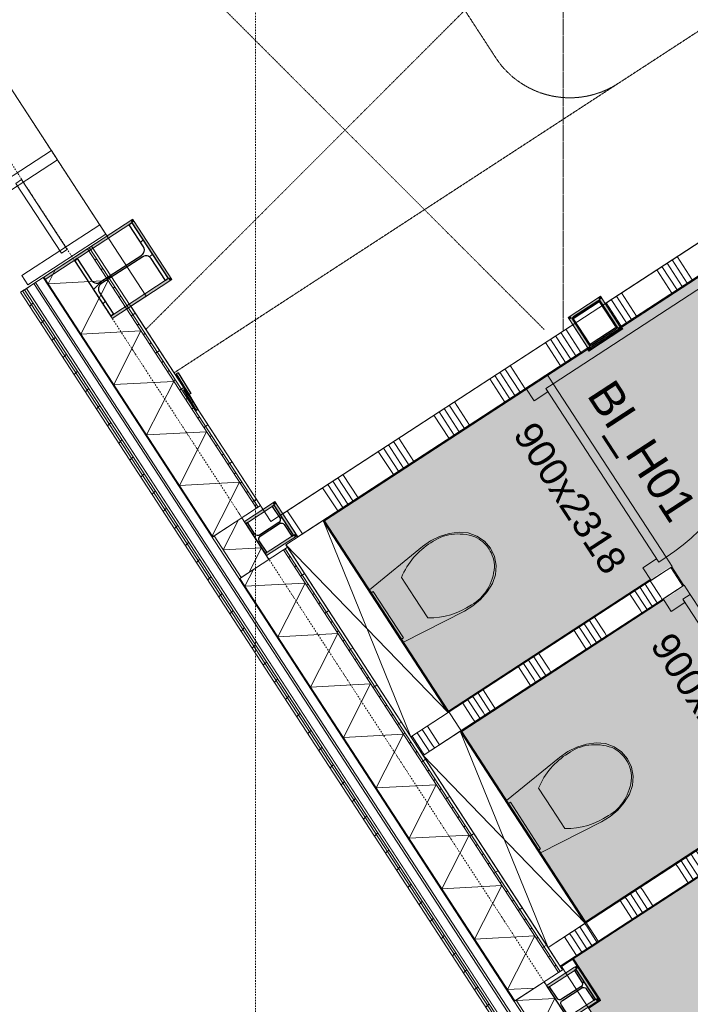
# Model space of a CAD drawing. Extents: x 0 to 92550, y 0 to 59400.
# Tile 10 of 87: x 19675 to 22701, y 21152 to 25592. Entities that reach past the tile are written whole.
import ezdxf
from ezdxf.xclip import XClip

# ---------------------------------------------------------------- set-up
doc = ezdxf.new("R2010")
doc.units = 0
doc.header["$MEASUREMENT"] = 0
doc.header["$XCLIPFRAME"] = 0
for name, pattern in [('Streep-punt fijn', [1251.000023, 626.000023, -312.5, 0, -312.5]), ('Streeplijn', [468.700004, 312.5, -156.200004]), ('Streeplijn fijn', [234.119993, 155.999994, -78.119999]), ('Wipeout_Contour', [100000, 0, -100000])]:
    doc.linetypes.add(name, pattern=pattern)
for name, color, linetype in [('ZZ 21 Buitenwand spouwblad baksteen', 7, 'Continuous'), ('ZZ 21 Buitenwand spouwblad hsb', 7, 'Continuous'), ('ZZ 21 Buitenwand spouwisolatie', 7, 'Continuous'), ('ZZ 21 Vliesgevel', 7, 'Continuous'), ('ZZ 22 Binnenwand metal stud', 7, 'Continuous'), ('ZZ 28 HDC staalconstructies', 7, 'Continuous'), ('ZZ 41 Buitenwandafwerking gevelhout', 7, 'Continuous'), ('ZZ 42 Aftimmerwerk algemeen', 7, 'Continuous'), ('ZZ 42 Binnenwandafwerking wandtegelwerk', 7, 'Continuous'), ('ZZ 72 Vaste inrichting', 7, 'Continuous'), ('ZZ 74 Sanitair', 7, 'Continuous'), ('ZZ A Stramien', 7, 'Continuous'), ('ZZ Aankleding 2D tek', 7, 'Continuous'), ('ZZ Zone Gebruiksruimten', 7, 'Continuous')]:
    doc.layers.add(name, color=color, linetype=linetype)
doc.styles.add('GENERATED_STYLE_1', font='arial.ttf')
pattern_1 = [(45, (5738.87, 6500), (-159.099, 159.099), []), (45, (5685.83, 6553.03), (-159.099, 159.099), [])]

# ---------------------------------------------------------------- blocks, each defined once
blk = doc.blocks.new('*X82')
at = {"layer": 'ZZ 22 Binnenwand metal stud', "color": 7, "linetype": 'Continuous', "lineweight": 5, "ltscale": 0.01}
for p, q in [((22161.6, 24061.5), (22093.4, 24166.2)), ((22184.6, 24076.4), (22116.4, 24181.2)), ((22207.6, 24091.4), (22139.4, 24196.1)), ((22115.6, 24031.5), (22047.4, 24136.3)), ((22138.6, 24046.5), (22070.4, 24151.2)), ((21956.2, 23927.7), (21888, 24032.4)), ((21887.2, 23882.8), (21819, 23987.5)), ((21910.2, 23897.8), (21842, 24002.5)), ((21933.2, 23912.7), (21865, 24017.5)), ((21864.2, 23867.8), (21796, 23972.6)), ((21681.8, 23749), (21613.6, 23853.8)), ((21704.8, 23764), (21636.6, 23868.7)), ((21612.8, 23704.1), (21544.6, 23808.9)), ((21635.8, 23719.1), (21567.6, 23823.8)), ((21658.8, 23734), (21590.6, 23838.8)), ((21407.4, 23570.3), (21339.2, 23675.1)), ((21430.4, 23585.3), (21362.2, 23690.1)), ((21453.4, 23600.3), (21385.2, 23705)), ((21361.4, 23540.4), (21293.2, 23645.1)), ((21384.4, 23555.4), (21316.2, 23660.1)), ((21202, 23436.6), (21133.8, 23541.3)), ((21133, 23391.7), (21064.8, 23496.4)), ((21156, 23406.6), (21087.8, 23511.4)), ((21179, 23421.6), (21110.8, 23526.4)), ((21110.1, 23376.7), (21041.8, 23481.4)), ((20950.6, 23272.9), (20882.4, 23377.6))]:
    blk.add_line(p, q, dxfattribs=at)
blk = doc.blocks.new('*X114')
at = {"layer": 'ZZ 22 Binnenwand metal stud', "color": 7, "linetype": 'Continuous', "lineweight": 5, "ltscale": 0.01}
for p, q in [((22566.5, 22990.5), (22520.4, 23061.2)), ((22497.5, 22945.6), (22451.5, 23016.3)), ((22520.5, 22960.6), (22474.5, 23031.3)), ((22543.5, 22975.5), (22497.4, 23046.2)), ((22474.5, 22930.6), (22428.5, 23001.3)), ((22529, 22947.5), (22520.5, 22960.6)), ((22552, 22962.4), (22543.5, 22975.5)), ((22575, 22977.4), (22566.5, 22990.5)), ((22483.1, 22917.5), (22474.5, 22930.6)), ((22506, 22932.5), (22497.5, 22945.6)), ((22292.1, 22811.8), (22246.1, 22882.5)), ((22315.1, 22826.8), (22269, 22897.5)), ((22223.1, 22766.9), (22177.1, 22837.6)), ((22246.1, 22781.9), (22200.1, 22852.6)), ((22269.1, 22796.8), (22223.1, 22867.6)), ((22323.6, 22813.7), (22315.1, 22826.8)), ((22254.6, 22768.8), (22246.1, 22781.9)), ((22277.6, 22783.8), (22269.1, 22796.8)), ((22300.6, 22798.7), (22292.1, 22811.8)), ((22231.7, 22753.8), (22223.1, 22766.9)), ((22017.7, 22633.1), (21971.7, 22703.9)), ((22040.7, 22648.1), (21994.7, 22718.8)), ((22063.7, 22663.1), (22017.6, 22733.8)), ((21971.7, 22603.2), (21925.7, 22673.9)), ((21994.7, 22618.2), (21948.7, 22688.9)), ((22049.2, 22635), (22040.7, 22648.1)), ((22072.2, 22650), (22063.7, 22663.1)), ((21980.3, 22590.1), (21971.7, 22603.2)), ((22003.2, 22605.1), (21994.7, 22618.2)), ((22026.2, 22620.1), (22017.7, 22633.1)), ((21812.3, 22499.4), (21766.2, 22570.1)), ((21743.3, 22454.5), (21697.3, 22525.2)), ((21766.3, 22469.4), (21720.3, 22540.2)), ((21789.3, 22484.4), (21743.3, 22555.1)), ((21720.3, 22439.5), (21674.3, 22510.2)), ((21797.8, 22471.3), (21789.3, 22484.4)), ((21820.8, 22486.3), (21812.3, 22499.4)), ((21728.9, 22426.4), (21720.3, 22439.5)), ((21751.8, 22441.4), (21743.3, 22454.5)), ((21774.8, 22456.4), (21766.3, 22469.4)), ((21537.9, 22320.7), (21491.9, 22391.4)), ((21560.9, 22335.7), (21514.9, 22406.4)), ((21491.9, 22290.8), (21445.9, 22361.5)), ((21514.9, 22305.7), (21468.9, 22376.4)), ((21523.4, 22292.6), (21514.9, 22305.7)), ((21546.4, 22307.6), (21537.9, 22320.7)), ((21569.4, 22322.6), (21560.9, 22335.7)), ((21500.5, 22277.7), (21491.9, 22290.8))]:
    blk.add_line(p, q, dxfattribs=at)
blk = doc.blocks.new('*X115')
at = {"layer": 'ZZ 22 Binnenwand metal stud', "color": 7, "linetype": 'Continuous', "lineweight": 5, "ltscale": 0.01}
for p, q in [((23139.2, 22110.9), (23150.3, 22093.9)), ((23150.3, 22093.9), (23193.8, 22027.1)), ((22956.8, 21992.1), (22967.9, 21975.1)), ((22979.8, 22007.1), (22990.9, 21990.1)), ((22990.9, 21990.1), (23034.4, 21923.3)), ((22887.8, 21947.2), (22898.9, 21930.2)), ((22910.8, 21962.2), (22921.9, 21945.2)), ((22921.9, 21945.2), (22965.4, 21878.4)), ((22933.8, 21977.2), (22944.9, 21960.2)), ((22944.9, 21960.2), (22988.4, 21893.4)), ((22967.9, 21975.1), (23011.4, 21908.3)), ((22898.9, 21930.2), (22942.4, 21863.4)), ((22682.4, 21813.5), (22693.5, 21796.4)), ((22705.4, 21828.4), (22716.5, 21811.4)), ((22716.5, 21811.4), (22760, 21744.6)), ((22728.4, 21843.4), (22739.5, 21826.4)), ((22739.5, 21826.4), (22783, 21759.6)), ((22636.5, 21783.5), (22647.5, 21766.5)), ((22647.5, 21766.5), (22691, 21699.7)), ((22659.4, 21798.5), (22670.5, 21781.5)), ((22670.5, 21781.5), (22714, 21714.7)), ((22693.5, 21796.4), (22737, 21729.7)), ((22477, 21679.7), (22488.1, 21662.7)), ((22408, 21634.8), (22419.1, 21617.8)), ((22431, 21649.8), (22442.1, 21632.7)), ((22442.1, 21632.7), (22485.6, 21566)), ((22454, 21664.7), (22465.1, 21647.7)), ((22465.1, 21647.7), (22508.6, 21580.9)), ((22488.1, 21662.7), (22531.6, 21595.9)), ((22385.1, 21619.8), (22396.1, 21602.8)), ((22396.1, 21602.8), (22439.6, 21536)), ((22419.1, 21617.8), (22462.6, 21551)), ((22202.6, 21501), (22213.7, 21484)), ((22225.6, 21516), (22236.7, 21499)), ((22236.7, 21499), (22280.2, 21432.2)), ((22133.7, 21456.1), (22144.7, 21439.1)), ((22156.6, 21471.1), (22167.7, 21454.1)), ((22167.7, 21454.1), (22211.2, 21387.3)), ((22179.6, 21486), (22190.7, 21469)), ((22190.7, 21469), (22234.2, 21402.2)), ((22213.7, 21484), (22257.2, 21417.2)), ((22144.7, 21439.1), (22188.2, 21372.3))]:
    blk.add_line(p, q, dxfattribs=at)
blk = doc.blocks.new('*X161')
at = {"layer": 'ZZ 21 Buitenwand spouwblad hsb', "color": 7, "linetype": 'Continuous', "lineweight": 5, "ltscale": 0.01}
for p, q in [((19803.2, 24401.5), (19835.4, 24464.9)), ((19803.2, 24401.5), (20074.1, 24416)), ((19951.3, 24174.1), (20074.1, 24416)), ((19951.3, 24174.1), (20222.2, 24188.6)), ((20099.3, 23946.7), (20222.2, 24188.6)), ((20099.3, 23946.7), (20370.3, 23961.2)), ((20247.4, 23719.3), (20370.3, 23961.2)), ((20247.4, 23719.3), (20518.4, 23733.8)), ((20395.5, 23491.9), (20518.4, 23733.8)), ((20395.5, 23491.9), (20666.4, 23506.4)), ((20543.6, 23264.5), (20666.4, 23506.4)), ((20543.6, 23264.5), (20553.2, 23265))]:
    blk.add_line(p, q, dxfattribs=at)
blk = doc.blocks.new('*X162')
at = {"layer": 'ZZ 22 Binnenwand metal stud', "color": 7, "linetype": 'Continuous', "lineweight": 5, "ltscale": 0.01}
for p, q in [((24401.2, 25519.8), (24333, 25624.6)), ((24424.2, 25534.8), (24356, 25639.6)), ((24447.2, 25549.8), (24379, 25654.5)), ((24378.2, 25504.9), (24310, 25609.6)), ((24195.8, 25386.1), (24127.6, 25490.8)), ((24218.8, 25401), (24150.6, 25505.8)), ((24126.8, 25341.2), (24058.6, 25445.9)), ((24149.8, 25356.1), (24081.6, 25460.9)), ((24172.8, 25371.1), (24104.6, 25475.9)), ((23921.4, 25207.4), (23853.2, 25312.1)), ((23944.4, 25222.4), (23876.2, 25327.1)), ((23967.4, 25237.3), (23899.2, 25342.1)), ((23875.4, 25177.5), (23807.2, 25282.2)), ((23898.4, 25192.4), (23830.2, 25297.2)), ((23670, 25043.7), (23601.8, 25148.4)), ((23693, 25058.7), (23624.8, 25163.4)), ((23716, 25073.6), (23647.8, 25178.4)), ((23624, 25013.8), (23555.8, 25118.5)), ((23647, 25028.7), (23578.8, 25133.5)), ((23464.6, 24909.9), (23396.4, 25014.7)), ((23395.6, 24865), (23327.4, 24969.8)), ((23418.6, 24880), (23350.4, 24984.7)), ((23441.6, 24895), (23373.4, 24999.7)), ((23372.6, 24850), (23304.4, 24954.8)), ((23190.2, 24731.2), (23122, 24836)), ((23213.2, 24746.2), (23145, 24851)), ((23121.2, 24686.3), (23053, 24791.1)), ((23144.2, 24701.3), (23076, 24806.1)), ((23167.2, 24716.3), (23099, 24821)), ((22915.8, 24552.6), (22847.6, 24657.3)), ((22938.8, 24567.5), (22870.6, 24672.3)), ((22961.8, 24582.5), (22893.6, 24687.3)), ((22869.8, 24522.6), (22801.6, 24627.4)), ((22892.8, 24537.6), (22824.6, 24642.4)), ((22710.4, 24418.8), (22642.2, 24523.6)), ((22641.4, 24373.9), (22573.2, 24478.6)), ((22664.4, 24388.9), (22596.2, 24493.6)), ((22687.4, 24403.8), (22619.2, 24508.6)), ((22618.4, 24358.9), (22550.2, 24463.7)), ((22436, 24240.1), (22367.8, 24344.9)), ((22459, 24255.1), (22390.8, 24359.9)), ((22390, 24210.2), (22321.8, 24314.9)), ((22413, 24225.2), (22344.8, 24329.9))]:
    blk.add_line(p, q, dxfattribs=at)
blk = doc.blocks.new('*X164')
at = {"layer": 'ZZ 21 Buitenwand spouwisolatie', "color": 7, "linetype": 'Continuous', "lineweight": 5, "ltscale": 0.01}
for p, q in [((21916.7, 21168.6), (22089.7, 21177.9)), ((21916.7, 21168.6), (21918.9, 21172.9)), ((22011.3, 21023.4), (22089.7, 21177.9)), ((22011.3, 21023.4), (22107.9, 21028.6))]:
    blk.add_line(p, q, dxfattribs=at)
blk = doc.blocks.new('*X165')
at = {"layer": 'ZZ 21 Buitenwand spouwisolatie', "color": 7, "linetype": 'Continuous', "lineweight": 5, "ltscale": 0.01}
for p, q in [((20593.5, 23200.6), (20662.4, 23336.1)), ((20593.5, 23200.6), (20766.5, 23209.9)), ((20710.9, 23100.4), (20766.5, 23209.9))]:
    blk.add_line(p, q, dxfattribs=at)
blk = doc.blocks.new('*X214')
at = {"layer": 'ZZ 21 Buitenwand spouwblad hsb', "color": 7, "linetype": 'Continuous', "lineweight": 5, "ltscale": 0.01}
for p, q in [((20691.6, 23037.1), (20730.1, 23113)), ((20691.6, 23037.1), (20962.6, 23051.7)), ((20839.7, 22809.7), (20962.6, 23051.7)), ((20839.7, 22809.7), (21110.7, 22824.3)), ((20987.8, 22582.3), (21110.7, 22824.3)), ((20987.8, 22582.3), (21258.7, 22596.9)), ((21135.8, 22354.9), (21258.7, 22596.9)), ((21135.8, 22354.9), (21406.8, 22369.5)), ((21283.9, 22127.5), (21406.8, 22369.5)), ((21283.9, 22127.5), (21554.9, 22142.1)), ((21432, 21900.2), (21554.9, 22142.1)), ((21432, 21900.2), (21703, 21914.7)), ((21580.1, 21672.8), (21703, 21914.7)), ((21580.1, 21672.8), (21851, 21687.3)), ((21728.1, 21445.4), (21851, 21687.3)), ((21728.1, 21445.4), (21999.1, 21459.9)), ((21876.2, 21218), (21999.1, 21459.9)), ((21876.2, 21218), (21998.2, 21224.5))]:
    blk.add_line(p, q, dxfattribs=at)
blk = doc.blocks.new('Drawing_1_1', base_point=(5738.9, 6500))
at = {"layer": 'ZZ 42 Aftimmerwerk algemeen', "linetype": 'Continuous', "lineweight": 0, "true_color": 0x7f7f7f}
for points in [[(20185.2, 24692.7), (20175.1, 24686.1), (20181.7, 24676.1)], [(20181.7, 24676.1), (20191.7, 24682.6), (20185.2, 24692.7)]]:
    blk.add_hatch(color=8, dxfattribs=at).paths.add_polyline_path(points)
at = {"layer": 'ZZ 42 Binnenwandafwerking wandtegelwerk', "linetype": 'Continuous', "lineweight": 0, "true_color": 0x7f7f7f}
for points in [[(22389.3, 24209.7), (22392, 24205.5), (24453.1, 25547.6), (24450.3, 25551.8)], [(22389.3, 24209.7), (22385.1, 24207), (22392, 24205.5)], [(22392, 24205.5), (22385.1, 24207), (22387.8, 24202.8)], [(22394.5, 24201.7), (22392, 24205.5), (22387.8, 24202.8), (22390.3, 24199)], [(22247.2, 24099.8), (22393, 24194.8), (22390.3, 24199), (22244.5, 24104)], [(22394.5, 24201.7), (22390.3, 24199), (22397.2, 24197.5)], [(22390.3, 24199), (22393, 24194.8), (22397.2, 24197.5)], [(22056.4, 23987), (22237.8, 24105.1), (22235.1, 24109.3), (22053.7, 23991.2)], [(22239.3, 24112), (22235.1, 24109.3), (22237.8, 24105.1)], [(22237.8, 24105.1), (22242, 24107.8), (22239.3, 24112)], [(22237.8, 24105.1), (22240.3, 24101.3), (22244.5, 24104), (22242, 24107.8)], [(22244.5, 24104), (22240.3, 24101.3), (22243, 24097.1)], [(22244.5, 24104), (22243, 24097.1), (22247.2, 24099.8)], [(22053.7, 23991.2), (22049.5, 23988.4), (22056.4, 23987)], [(22613.7, 23122), (22668.3, 23038.2), (22672.5, 23040.9), (22617.9, 23124.7)], [(23287.1, 22087.9), (22167.5, 21358.8), (22170.3, 21354.7), (23289.8, 22083.7)], [(22294.1, 21173.7), (22174.5, 21357.4), (22170.3, 21354.7), (22289.9, 21171)], [(22243.2, 21134.6), (22292.6, 21166.8), (22289.9, 21171), (22240.4, 21138.8)], [(22294.1, 21173.7), (22289.9, 21171), (22296.8, 21169.5)], [(22289.9, 21171), (22292.6, 21166.8), (22296.8, 21169.5)]]:
    blk.add_hatch(color=8, dxfattribs=at).paths.add_polyline_path(points)
at = {"layer": 'ZZ Aankleding 2D tek', "linetype": 'Continuous', "lineweight": 0, "true_color": 0xe4e7e8}
blk.add_hatch(color=254, dxfattribs=at).paths.add_polyline_path([(21050.8, 23332.2), (21609.6, 22474.1), (22615.2, 23128.9), (22675.2, 23036.7), (21669.6, 22381.9), (22228.4, 21523.8), (23234, 22178.6), (23294, 22086.4), (22174.5, 21357.4), (22296.8, 21169.5), (22243.2, 21134.6), (23015.8, 19948.2), (25110.7, 21312.4), (24204.9, 22703.4), (25679.8, 23663.8), (24453.1, 25547.6), (22056.4, 23987)])
at = {"layer": 'ZZ 21 Buitenwand spouwblad hsb', "color": 7, "linetype": 'Continuous', "lineweight": 9, "ltscale": 0.01}
for p, q in [((19783.8, 24431.3), (19980.7, 24559.5)), ((19783.8, 24431.3), (19980.7, 24559.5)), ((19980.7, 24559.5), (19988.2, 24564.4)), ((19980.7, 24559.5), (19988.2, 24564.4)), ((19988.2, 24564.4), (19999.1, 24571.5)), ((19988.2, 24564.4), (19999.1, 24571.5))]:
    blk.add_line(p, q, dxfattribs=at)
at = {"layer": 'ZZ 21 Vliesgevel', "color": 7, "linetype": 'Continuous', "lineweight": 9, "ltscale": 0.01, "flags": 128}
for points in [[(19466.6, 24773.6), (19493.8, 24731.7), (19845, 24960.4), (19817.7, 25002.3)], [(19862.9, 24538.9), (19888.9, 24555.8), (19683.7, 24870.9), (19657.7, 24854)]]:
    blk.add_lwpolyline(points, close=True, dxfattribs=at)
at = {"layer": 'ZZ 28 HDC staalconstructies', "color": 7, "linetype": 'Continuous', "lineweight": 25, "ltscale": 0.01}
for p, q in [((20181.7, 24676.1), (20168.7, 24667.6)), ((19934.9, 24515.3), (19921.9, 24506.9))]:
    blk.add_line(p, q, dxfattribs=at)
at = {"layer": 'ZZ 42 Aftimmerwerk algemeen', "color": 7, "linetype": 'Continuous', "lineweight": 9, "ltscale": 0.01, "flags": 128}
for points in [[(20185.2, 24692.7), (19783.8, 24431.3)], [(20185.2, 24692.7), (20191.7, 24682.6)]]:
    blk.add_lwpolyline(points, dxfattribs=at)
at = {"layer": 'ZZ 42 Binnenwandafwerking wandtegelwerk', "color": 7, "linetype": 'Continuous', "lineweight": 9, "ltscale": 0.01}
for p, q in [((22053.7, 23991.2), (22049.5, 23988.4)), ((22053.7, 23991.2), (22049.5, 23988.4)), ((22617.9, 23124.7), (22613.7, 23122)), ((22617.9, 23124.7), (22613.7, 23122)), ((22672.5, 23040.9), (22668.3, 23038.2)), ((22672.5, 23040.9), (22668.3, 23038.2))]:
    blk.add_line(p, q, dxfattribs=at)
at = {"layer": 'ZZ 42 Binnenwandafwerking wandtegelwerk', "color": 7, "linetype": 'Continuous', "lineweight": 9, "ltscale": 0.01, "flags": 128}
for points in [[(24454.5, 25554.6), (22385.1, 24207)], [(22392, 24205.5), (24453.1, 25547.6)], [(22385.1, 24207), (22387.8, 24202.8)], [(22387.8, 24202.8), (22390.3, 24199)], [(22394.5, 24201.7), (22392, 24205.5)], [(22243, 24097.1), (22397.2, 24197.5)], [(22390.3, 24199), (22244.5, 24104)], [(22397.2, 24197.5), (22394.5, 24201.7)], [(22239.3, 24112), (22053.7, 23991.2)], [(22056.4, 23987), (22237.8, 24105.1)], [(22237.8, 24105.1), (22240.3, 24101.3)], [(22239.3, 24112), (22242, 24107.8)], [(22243, 24097.1), (22240.3, 24101.3)], [(22244.5, 24104), (22242, 24107.8)], [(22049.5, 23988.4), (22053.7, 23991.2)], [(22613.7, 23122), (22668.3, 23038.2)], [(22672.5, 23040.9), (22617.9, 23124.7)], [(23287.1, 22087.9), (22167.5, 21358.8)], [(22170.3, 21354.7), (23294, 22086.4)], [(22167.5, 21358.8), (22170.3, 21354.7)], [(22170.3, 21354.7), (22174.5, 21357.4)], [(22170.3, 21354.7), (22289.9, 21171)], [(22294.1, 21173.7), (22174.5, 21357.4)], [(22289.9, 21171), (22240.4, 21138.8)], [(22243.2, 21134.6), (22296.8, 21169.5)], [(22296.8, 21169.5), (22294.1, 21173.7)]]:
    blk.add_lwpolyline(points, dxfattribs=at)
at = {"layer": 'ZZ 72 Vaste inrichting', "color": 174, "linetype": 'Streeplijn fijn', "lineweight": 5, "ltscale": 0.01, "true_color": 0x0000aa, "flags": 128}
for points in [[(20068.7, 24616.8), (16311.8, 30386.2), (18414.3, 31755.3, -0.414214), (18967.8, 31638.4), (22005.7, 26973.1, 0.414214), (22559.2, 26856.2), (25570.1, 28816.8), (25788.4, 28481.6)], [(16857.5, 29548.2), (18122, 30371.6, -0.414214), (18675.5, 30254.7), (21822.5, 25421.8, 0.414214), (22376, 25304.9)]]:
    blk.add_lwpolyline(points, format="xyb", dxfattribs=at)
blk.add_lwpolyline([(23949.8, 26329.7), (20371.5, 23999.6)], dxfattribs=at)
at = {"layer": 'ZZ 74 Sanitair', "color": 7, "linetype": 'Continuous', "lineweight": 9, "ltscale": 0.01}
for p, q in [((21440.5, 22358), (21043.9, 23333.6)), ((21608.1, 22467.1), (20876.3, 23224.5)), ((21457.1, 22985.7), (21397.6, 23077)), ((21516.5, 22894.4), (21457.1, 22985.7)), ((22059.3, 21407.7), (21662.7, 22383.3)), ((22226.9, 21516.9), (21495.1, 22274.2)), ((22075.9, 22035.4), (22016.5, 22126.7)), ((22135.3, 21944.2), (22075.9, 22035.4))]:
    blk.add_line(p, q, dxfattribs=at)
at = {"layer": 'ZZ 74 Sanitair', "color": 7, "linetype": 'Continuous', "lineweight": 9, "ltscale": 0.01, "flags": 128}
for points in [[(21608.1, 22467.1), (21043.9, 23333.6), (20876.3, 23224.5), (21440.5, 22358)], [(21570.2, 23261.6), (21613.5, 23274.9), (21658.3, 23281.4), (21699.5, 23277.7), (21738.5, 23263.6), (21772.5, 23240.1), (21799.5, 23208.7), (21817.3, 23171.3), (21825.1, 23130.6), (21822.2, 23089.3), (21808.9, 23050.1), (21784.8, 23011.8), (21755.1, 22977.6), (21720.5, 22948.5), (21681.7, 22925.1), (21407.1, 22785), (21253.3, 23021.2), (21492.5, 23215.7), (21529.6, 23241.7)], [(21394.2, 22795.6), (21406.8, 22803.8), (21270.4, 23013.3), (21257.8, 23005.1)], [(22226.9, 21516.9), (21662.7, 22383.3), (21495.1, 22274.2), (22059.3, 21407.7)], [(22189, 22311.3), (22232.3, 22324.7), (22277.1, 22331.1), (22318.3, 22327.4), (22357.3, 22313.4), (22391.3, 22289.8), (22418.3, 22258.4), (22436.1, 22221), (22443.9, 22180.4), (22441, 22139.1), (22427.7, 22099.8), (22403.6, 22061.5), (22373.9, 22027.3), (22339.3, 21998.2), (22300.5, 21974.9), (22025.9, 21834.7), (21872.1, 22071), (22111.3, 22265.4), (22148.4, 22291.4)], [(22013, 21845.3), (22025.6, 21853.5), (21889.2, 22063), (21876.6, 22054.8)]]:
    blk.add_lwpolyline(points, close=True, dxfattribs=at)
at = {"layer": 'ZZ 74 Sanitair', "color": 7, "linetype": 'Continuous', "lineweight": 9, "ltscale": 0.01}
for centre, major_axis, start_param, end_param in [((21681.3, 23025), (-140.2, 215.3), 5.438328, 6.338917), ((21755.5, 22872.1), (-232.1, 356.4), 6.259569, 6.81259), ((21692, 23137.7), (-75.6, 116.1), 4.71825, 5.344893), ((21691.1, 23139.1), (-75.6, 116.1), 4.079884, 4.706528), ((21583.7, 23174.9), (-140.2, 215.3), 3.085865, 3.986454), ((21473.8, 23304.6), (-232.1, 356.4), 2.61219, 3.165211), ((22300.2, 22074.7), (-140.2, 215.3), 5.438328, 6.338917), ((22310.8, 22187.4), (-75.6, 116.1), 4.71825, 5.344893), ((22374.3, 21921.8), (-232.1, 356.4), 6.259569, 6.81259), ((22309.9, 22188.8), (-75.6, 116.1), 4.079884, 4.706528), ((22202.5, 22224.7), (-140.2, 215.3), 3.085865, 3.986454), ((22092.6, 22354.3), (-232.1, 356.4), 2.61219, 3.165211)]:
    blk.add_ellipse(centre, major_axis=major_axis, ratio=0.875546, start_param=start_param, end_param=end_param, dxfattribs=at)
at = {"layer": 'ZZ Aankleding 2D tek', "color": 7, "linetype": 'Streeplijn', "lineweight": 5, "ltscale": 0.01, "flags": 128}
blk.add_lwpolyline([(20244.1, 25993.1), (22041.9, 24195.3)], dxfattribs=at)
at = {"layer": 'ZZ Zone Gebruiksruimten', "color": 255, "linetype": 'Continuous', "lineweight": 0, "ltscale": 0.01, "flags": 128}
for points in [[(17000, 39659.4), (12206.7, 36538.1), (14763.8, 32611.2), (14833.4, 32656.5), (20245.5, 24345.3), (20175.9, 24300), (20808.1, 23329.2), (28218.9, 28155), (34488.9, 28155), (34488.9, 35720), (20523.9, 35720), (20523.9, 36470), (18473.9, 36470), (18473.9, 38530), (17735.5, 38530)], [(21050.8, 23332.2), (22288.4, 21431.6), (22120.8, 21322.5), (23015.8, 19948.2), (25110.7, 21312.4), (24204.9, 22703.4), (25679.8, 23663.8), (24453.1, 25547.6)]]:
    blk.add_lwpolyline(points, close=True, dxfattribs=at)
at = {"color": 254, "linetype": 'Wipeout_Contour', "lineweight": 0, "ltscale": 123479.053426}
blk.add_wipeout([(19705, 24380), (19688.2, 24369.1), (28231.8, 11249), (28255.7, 11249)], dxfattribs=at).dxf.layer = 'ZZ 21 Buitenwand spouwblad baksteen'
at = {"color": 254, "linetype": 'Wipeout_Contour', "lineweight": 0, "ltscale": 123599.809878}
blk.add_wipeout([(19746.9, 24407.3), (19705, 24380), (28223.1, 11299), (28282.8, 11299)], dxfattribs=at).dxf.layer = 'ZZ 21 Buitenwand spouwblad baksteen'
at = {"layer": 'ZZ 21 Buitenwand spouwblad hsb', "linetype": 'Continuous', "lineweight": 0, "true_color": 0x000000}
h = blk.add_hatch(dxfattribs=at)
h.set_pattern_fill('325_Hout_plaatmateriaal__BC', color=18, style=0, pattern_type=2)
h.set_pattern_definition([(33.0715, (5738.867, 6500), (-27.28425, 41.89952), [])])
h.paths.add_polyline_path([(19980.7, 24559.5), (20743.1, 23388.7), (20750.7, 23393.6), (19988.2, 24564.4)])
h = blk.add_hatch(dxfattribs=at)
h.set_pattern_fill('930_Lijnen_vert_200_0001', color=18, style=0, pattern_type=2)
h.set_pattern_definition([(33.0715, (5738.87, 6500), (-109.137, 167.598), [])])
h.paths.add_polyline_path([(19999.1, 24571.5), (19988.2, 24564.4), (20750.7, 23393.6), (20761.5, 23400.7)])
at = {"layer": 'ZZ 21 Buitenwand spouwblad hsb', "linetype": 'Continuous', "lineweight": 0, "true_color": 0x7f7f7f}
for points in [[(19780.4, 24429.1), (20542.8, 23258.3), (20546.2, 23260.5), (19783.8, 24431.3)], [(20665.1, 23070.6), (21906.2, 21164.6), (21909.6, 21166.8), (20668.4, 23072.8)]]:
    blk.add_hatch(color=8, dxfattribs=at).paths.add_polyline_path(points)
at = {"layer": 'ZZ 21 Buitenwand spouwblad hsb', "linetype": 'Continuous', "lineweight": 0, "true_color": 0x000000}
h = blk.add_hatch(dxfattribs=at)
h.set_pattern_fill('325_Hout_plaatmateriaal__BC', color=18, style=0, pattern_type=2)
h.set_pattern_definition([(33.0715, (5738.867, 6500), (-27.28425, 41.89952), [])])
h.paths.add_polyline_path([(22114, 21299.9), (20872.9, 23205.9), (20865.3, 23201), (22106.5, 21295)])
h = blk.add_hatch(dxfattribs=at)
h.set_pattern_fill('930_Lijnen_vert_200_0001', color=18, style=0, pattern_type=2)
h.set_pattern_definition([(33.0715, (5738.87, 6500), (-109.137, 167.598), [])])
h.paths.add_polyline_path([(22124.9, 21307), (20883.8, 23213), (20872.9, 23205.9), (22114, 21299.9)])
at = {"layer": 'ZZ 28 HDC staalconstructies', "linetype": 'Continuous', "lineweight": 0, "true_color": 0x000000}
h = blk.add_hatch(dxfattribs=at)
h.set_pattern_fill('515_Staal_0001', color=18, style=0, pattern_type=2)
h.set_pattern_definition(pattern_1)
h.paths.add_polyline_path([(20029.7, 24380.5), (20030.1, 24382.6), (20031.5, 24388), (20032.8, 24390.5), (20034.3, 24393.3), (20036.2, 24395.5), (20037.6, 24397.3), (20039.5, 24398.7), (20041.8, 24400.6), (20230.4, 24523.4), (20233.6, 24525), (20235.8, 24526.1), (20240.8, 24527.4), (20245.5, 24527.4), (20250, 24527.3), (20255.8, 24525.6), (20257.7, 24524.5), (20260.3, 24523.1), (20262.7, 24521.1), (20264.4, 24519.7), (20265.8, 24517.9), (20267.7, 24515.5), (20332.4, 24416.2), (20345.4, 24424.7), (20181.7, 24676.1), (20168.7, 24667.6), (20233.3, 24568.3), (20234.8, 24565.5), (20235.8, 24563.6), (20236.4, 24561.5), (20237.3, 24558.4), (20237.5, 24555.5), (20237.7, 24553.3), (20237.1, 24548.2), (20235.2, 24543.2), (20233.6, 24539.2), (20230.1, 24534.8), (20228.3, 24533.2), (20225.4, 24530.9), (20036.9, 24408.2), (20033.6, 24406.5), (20031.5, 24405.4), (20026.9, 24404.3), (20025.3, 24404), (20020.7, 24403.8), (20014.1, 24405.1), (20007.6, 24408.1), (20006.1, 24409.1), (20003.6, 24411.2), (20001, 24414.4), (19999.5, 24416), (19934.9, 24515.3), (19921.9, 24506.9), (20085.6, 24255.5), (20098.6, 24264), (20033.9, 24363.3), (20031.9, 24367.1), (20030.5, 24371.6), (20029.8, 24374)])
h = blk.add_hatch(dxfattribs=at)
h.set_pattern_fill('515_Staal_0001', color=18, style=0, pattern_type=2)
h.set_pattern_definition([(258.07, (22171.62, 24237.96), (-220.14, 46.5), []), (258.07, (22098.24, 24253.46), (-220.14, 46.5), [])])
h.paths.add_polyline_path([(22283.5, 24322.7), (22174.5, 24251.8, 0.414214), (22171.6, 24238), (22242.6, 24129, 0.414214), (22256.4, 24126.1), (22365.3, 24197, 0.414214), (22368.3, 24210.9), (22297.3, 24319.8, 0.414214)])
h.paths.add_polyline_path([(22286.2, 24318.5, -0.414214), (22293.1, 24317.1), (22364.1, 24208.1, -0.414214), (22362.6, 24201.2), (22253.7, 24130.3, -0.414214), (22246.7, 24131.7), (22175.8, 24240.7, -0.414214), (22177.3, 24247.6)], flags=0)
h = blk.add_hatch(dxfattribs=at)
h.set_pattern_fill('515_Staal_0001', color=18, style=0, pattern_type=2)
h.set_pattern_definition(pattern_1)
h.paths.add_polyline_path([(20446.8, 23907), (20390, 24000.2), (20381.5, 23995), (20438.2, 23901.8)])
h = blk.add_hatch(dxfattribs=at)
h.set_pattern_fill('515_Staal_0001', color=18, style=0, pattern_type=2)
h.set_pattern_definition(pattern_1)
h.paths.add_polyline_path([(20422.6, 23927.5), (20414, 23922.3), (20470.8, 23829.1), (20479.3, 23834.3)])
h = blk.add_hatch(dxfattribs=at)
h.set_pattern_fill('515_Staal_0001', color=18, style=0, pattern_type=2)
h.set_pattern_definition([(258.07, (20695.21, 23319.32), (-220.14, 46.5), []), (258.07, (20621.83, 23334.82), (-220.14, 46.5), [])])
h.paths.add_polyline_path([(20736.6, 23272.3), (20702.8, 23324.2), (20695.2, 23319.3), (20782.5, 23185.2), (20790.1, 23190.2), (20756.2, 23242.1, -0.414214), (20760.6, 23262.9), (20847.8, 23319.6, -0.414214), (20868.5, 23315.2), (20902.4, 23263.3), (20909.9, 23268.2), (20822.6, 23402.3), (20815, 23397.4), (20848.9, 23345.4, -0.414214), (20844.5, 23324.6), (20757.3, 23267.9, -0.414214)])
h = blk.add_hatch(dxfattribs=at)
h.set_pattern_fill('515_Staal_0001', color=18, style=0, pattern_type=2)
h.set_pattern_definition([(258.07, (22058.58, 21225.64), (-220.14, 46.5), []), (258.07, (21985.2, 21241.14), (-220.14, 46.5), [])])
h.paths.add_polyline_path([(22100, 21178.6), (22066.1, 21230.6), (22058.6, 21225.6), (22145.9, 21091.6), (22153.4, 21096.5), (22119.6, 21148.4, -0.414214), (22124, 21169.2), (22211.1, 21225.9, -0.414214), (22231.9, 21221.6), (22265.7, 21169.6), (22273.3, 21174.5), (22186, 21308.6), (22178.4, 21303.7), (22212.2, 21251.7, -0.414214), (22207.9, 21231), (22120.7, 21174.2, -0.414214)])
at = {"layer": 'ZZ 41 Buitenwandafwerking gevelhout', "linetype": 'Continuous', "lineweight": 0, "true_color": 0x000000}
h = blk.add_hatch(dxfattribs=at)
h.set_pattern_fill('310_Naaldhout__01__0001', color=18, style=0, pattern_type=2)
h.set_pattern_definition([(45, (5738.87, 6500), (-63.6396, 63.6396), [])])
h.paths.add_polyline_path([(28250.3, 11239), (19696.6, 24374.5), (19679, 24363.1), (28225.2, 11239)])
at = {"layer": 'ZZ 42 Aftimmerwerk algemeen', "linetype": 'Continuous', "lineweight": 0, "true_color": 0x7f7f7f}
for points in [[(20175.1, 24686.1), (19783.8, 24431.3), (19790.3, 24421.2), (20181.7, 24676.1)], [(20181.7, 24676.1), (20345.4, 24424.7), (20355.4, 24431.2), (20191.7, 24682.6)], [(20345.4, 24424.7), (20085.6, 24255.5), (20092.1, 24245.4), (20351.9, 24414.6)], [(20345.4, 24424.7), (20362, 24421.1), (20355.4, 24431.2)], [(20345.4, 24424.7), (20351.9, 24414.6), (20362, 24421.1)], [(22166.2, 24246.3), (22291.9, 24328.2), (22285.3, 24338.2), (22159.6, 24256.4)], [(22295.4, 24344.8), (22285.3, 24338.2), (22291.9, 24328.2)], [(22291.9, 24328.2), (22301.9, 24334.7), (22295.4, 24344.8)], [(22291.9, 24328.2), (22373.7, 24202.5), (22383.8, 24209), (22301.9, 24334.7)], [(22159.6, 24256.4), (22149.6, 24249.8), (22166.2, 24246.3)], [(22166.2, 24246.3), (22149.6, 24249.8), (22156.1, 24239.8)], [(22248, 24120.6), (22166.2, 24246.3), (22156.1, 24239.8), (22238, 24114.1)], [(22248, 24120.6), (22254.6, 24110.6), (22380.3, 24192.4), (22373.7, 24202.5)], [(22383.8, 24209), (22373.7, 24202.5), (22390.3, 24199)], [(22373.7, 24202.5), (22380.3, 24192.4), (22390.3, 24199)], [(22238, 24114.1), (22244.5, 24104), (22248, 24120.6)], [(22244.5, 24104), (22254.6, 24110.6), (22248, 24120.6)], [(20688.7, 23329.4), (20695.2, 23319.3), (20822.6, 23402.3), (20816, 23412.3)], [(20816, 23412.3), (20822.6, 23402.3), (20826.1, 23418.9)], [(20822.6, 23402.3), (20832.6, 23408.8), (20826.1, 23418.9)], [(20822.6, 23402.3), (20909.9, 23268.2), (20920, 23274.7), (20832.6, 23408.8)], [(20909.9, 23268.2), (20926.5, 23264.7), (20920, 23274.7)], [(20909.9, 23268.2), (20782.5, 23185.2), (20789.1, 23175.2), (20916.4, 23258.1)], [(20909.9, 23268.2), (20916.4, 23258.1), (20926.5, 23264.7)], [(22179.4, 21318.6), (22052, 21235.7), (22058.6, 21225.6), (22186, 21308.6)], [(22189.5, 21325.2), (22179.4, 21318.6), (22186, 21308.6)], [(22186, 21308.6), (22196, 21315.1), (22189.5, 21325.2)], [(22186, 21308.6), (22273.3, 21174.5), (22283.3, 21181.1), (22196, 21315.1)], [(22273.3, 21174.5), (22145.9, 21091.6), (22152.4, 21081.5), (22279.8, 21164.5)], [(22273.3, 21174.5), (22289.9, 21171), (22283.3, 21181.1)], [(22273.3, 21174.5), (22279.8, 21164.5), (22289.9, 21171)]]:
    blk.add_hatch(color=8, dxfattribs=at).paths.add_polyline_path(points)
at = {"layer": 'ZZ 42 Binnenwandafwerking wandtegelwerk', "linetype": 'Continuous', "lineweight": 0, "true_color": 0x7f7f7f}
for points in [[(21965.7, 23933.9), (21048.1, 23336.3), (21050.8, 23332.2), (21964.2, 23927)], [(21048.1, 23336.3), (21043.9, 23333.6), (21050.8, 23332.2)], [(21043.9, 23333.6), (21046.6, 23329.4), (21050.8, 23332.2)], [(21046.6, 23329.4), (21605.4, 22471.3), (21609.6, 22474.1), (21050.8, 23332.2)], [(21612.3, 22469.9), (22529.9, 23067.4), (22523, 23068.9), (21609.6, 22474.1)], [(21669.6, 22381.9), (22583, 22976.7), (22584.5, 22983.6), (21666.9, 22386.1)], [(21609.6, 22474.1), (21605.4, 22471.3), (21608.1, 22467.1)], [(21609.6, 22474.1), (21608.1, 22467.1), (21612.3, 22469.9)], [(21666.9, 22386.1), (21662.7, 22383.3), (21669.6, 22381.9)], [(21662.7, 22383.3), (21665.4, 22379.1), (21669.6, 22381.9)], [(21665.4, 22379.1), (22224.2, 21521), (22228.4, 21523.8), (21669.6, 22381.9)], [(22231.1, 21519.6), (23148.7, 22117.1), (23141.8, 22118.6), (22228.4, 21523.8)], [(22228.4, 21523.8), (22224.2, 21521), (22226.9, 21516.9)], [(22228.4, 21523.8), (22226.9, 21516.9), (22231.1, 21519.6)]]:
    blk.add_hatch(color=8, dxfattribs=at).paths.add_polyline_path(points)
at = {"layer": 'ZZ 21 Buitenwand spouwblad baksteen', "color": 7, "linetype": 'Continuous', "lineweight": 15, "ltscale": 0.01}
blk.add_line((19705, 24380), (28223.1, 11299), dxfattribs=at)
at = {"layer": 'ZZ 21 Buitenwand spouwblad baksteen', "color": 7, "linetype": 'Continuous', "lineweight": 15, "ltscale": 0.01, "flags": 128}
for points in [[(19688.2, 24369.1), (19705, 24380)], [(19705, 24380), (19746.9, 24407.3)], [(28282.8, 11299), (19746.9, 24407.3)], [(19688.2, 24369.1), (28231.8, 11249)]]:
    blk.add_lwpolyline(points, dxfattribs=at)
at = {"layer": 'ZZ 21 Buitenwand spouwblad hsb', "color": 7, "linetype": 'Continuous', "lineweight": 9, "ltscale": 0.01}
for p, q in [((20743.1, 23388.7), (19980.7, 24559.5)), ((20750.7, 23393.6), (19988.2, 24564.4)), ((19780.4, 24429.1), (19783.8, 24431.3)), ((19780.4, 24429.1), (19783.8, 24431.3)), ((19783.8, 24431.3), (20546.2, 23260.5)), ((22106.5, 21295), (20865.3, 23201)), ((22114, 21299.9), (20872.9, 23205.9)), ((20668.4, 23072.8), (21909.6, 21166.8))]:
    blk.add_line(p, q, dxfattribs=at)
at = {"layer": 'ZZ 21 Buitenwand spouwblad hsb', "color": 7, "linetype": 'Continuous', "lineweight": 9, "ltscale": 0.01, "flags": 128}
for points in [[(20761.5, 23400.7), (19999.1, 24571.5)], [(19780.4, 24429.1), (20542.8, 23258.3)], [(20546.2, 23260.5), (20743.1, 23388.7)], [(20743.1, 23388.7), (20750.7, 23393.6)], [(20750.7, 23393.6), (20761.5, 23400.7)], [(20542.8, 23258.3), (20546.2, 23260.5)], [(20668.4, 23072.8), (20865.3, 23201)], [(20865.3, 23201), (20872.9, 23205.9)], [(20872.9, 23205.9), (20883.8, 23213)], [(22124.9, 21307), (20883.8, 23213)], [(20665.1, 23070.6), (20668.4, 23072.8)], [(20665.1, 23070.6), (21906.2, 21164.6)], [(21909.6, 21166.8), (22106.5, 21295)], [(22106.5, 21295), (22114, 21299.9)], [(22114, 21299.9), (22124.9, 21307)], [(21906.2, 21164.6), (21909.6, 21166.8)]]:
    blk.add_lwpolyline(points, dxfattribs=at)
at = {"layer": 'ZZ 21 Buitenwand spouwisolatie', "color": 7, "linetype": 'Continuous', "lineweight": 9, "ltscale": 0.01, "flags": 128}
for points in [[(20677.7, 23346.1), (20552.1, 23264.3)], [(20800, 23158.4), (20677.7, 23346.1)], [(20552.1, 23264.3), (20674.3, 23076.6)], [(20674.3, 23076.6), (20800, 23158.4)], [(22041.1, 21252.5), (21915.4, 21170.6)], [(22163.4, 21064.7), (22041.1, 21252.5)], [(21915.4, 21170.6), (22037.7, 20982.9)]]:
    blk.add_lwpolyline(points, dxfattribs=at)
at = {"layer": 'ZZ 21 Vliesgevel', "color": 7, "linetype": 'Continuous', "lineweight": 9, "ltscale": 0.01, "flags": 128}
for points in [[(19712.1, 24396.5), (19684.8, 24438.4), (20035.9, 24667.1), (20063.2, 24625.2)], [(19684.8, 24438.4), (19712.1, 24396.5), (20063.2, 24625.2), (20035.9, 24667.1)]]:
    blk.add_lwpolyline(points, close=True, dxfattribs=at)
at = {"layer": 'ZZ 22 Binnenwand metal stud', "color": 7, "linetype": 'Continuous', "lineweight": 9, "ltscale": 0.01}
for p, q in [((22082.6, 23950.4), (22865.3, 24460)), ((21959.8, 23930.1), (22055.4, 23992.3)), ((22055.4, 23992.3), (22082.6, 23950.4)), ((22082.6, 23950.4), (22049.1, 23928.5)), ((22082.6, 23950.4), (22049.1, 23928.5)), ((22592.3, 23167.7), (22082.6, 23950.4)), ((21996.4, 23873.9), (21959.8, 23930.1)), ((22058.4, 23914.3), (21996.4, 23873.9)), ((22049.1, 23928.5), (22058.4, 23914.3)), ((22049.1, 23928.5), (22558.8, 23145.9)), ((22487.5, 23119.7), (22549.5, 23160.1)), ((22549.5, 23160.1), (22558.8, 23145.9)), ((22558.8, 23145.9), (22592.3, 23167.7)), ((22558.8, 23145.9), (22592.3, 23167.7)), ((22592.3, 23167.7), (22619.6, 23125.8)), ((22524.1, 23063.6), (22487.5, 23119.7)), ((22619.6, 23125.8), (22524.1, 23063.6)), ((22674.2, 23042), (22578.6, 22979.8)), ((22701.4, 23000.1), (22674.2, 23042)), ((22578.6, 22979.8), (22615.2, 22923.6)), ((22615.2, 22923.6), (22677.2, 22964)), ((22667.9, 22978.3), (22701.4, 23000.1)), ((22667.9, 22978.3), (22701.4, 23000.1)), ((22677.2, 22964), (22667.9, 22978.3)), ((23177.6, 22195.6), (22667.9, 22978.3)), ((22701.4, 23000.1), (23211.1, 22217.4))]:
    blk.add_line(p, q, dxfattribs=at)
at = {"layer": 'ZZ 22 Binnenwand metal stud', "color": 7, "linetype": 'Continuous', "lineweight": 15, "ltscale": 0.01}
for p, q in [((22049.5, 23988.4), (21965.7, 23933.9)), ((22049.5, 23988.4), (21965.7, 23933.9)), ((22049.5, 23988.4), (21965.7, 23933.9)), ((22613.7, 23122), (22529.9, 23067.4)), ((22613.7, 23122), (22529.9, 23067.4)), ((22613.7, 23122), (22529.9, 23067.4)), ((22668.3, 23038.2), (22584.5, 22983.6)), ((22668.3, 23038.2), (22584.5, 22983.6)), ((22668.3, 23038.2), (22584.5, 22983.6))]:
    blk.add_line(p, q, dxfattribs=at)
at = {"layer": 'ZZ 22 Binnenwand metal stud', "color": 7, "linetype": 'Continuous', "lineweight": 15, "ltscale": 0.01, "flags": 128}
for points in [[(24386.3, 25659.3), (22316.9, 24311.7)], [(22385.1, 24207), (24454.5, 25554.6)], [(22316.9, 24311.7), (22385.1, 24207)], [(22171.1, 24216.8), (20861.7, 23364.2)], [(22239.3, 24112), (22171.1, 24216.8)], [(20929.9, 23259.4), (22239.3, 24112)], [(20861.7, 23364.2), (20929.9, 23259.4)], [(22668.3, 23038.2), (22613.7, 23122)], [(22529.9, 23067.4), (21440.5, 22358)], [(21495.1, 22274.2), (22584.5, 22983.6)], [(21440.5, 22358), (21495.1, 22274.2)], [(23148.7, 22117.1), (22059.3, 21407.7)], [(22113.9, 21323.9), (23203.3, 22033.3)], [(22113.9, 21323.9), (22059.3, 21407.7)]]:
    blk.add_lwpolyline(points, dxfattribs=at)
at = {"layer": 'ZZ 22 Binnenwand metal stud', "color": 7, "linetype": 'Continuous', "lineweight": 9, "ltscale": 0.01}
blk.add_arc((22082.6, 23950.4), 934, 303.0715, 33.0715, dxfattribs=at)
at = {"layer": 'ZZ 28 HDC staalconstructies', "color": 7, "linetype": 'Continuous', "lineweight": 25, "ltscale": 0.01}
for p, q in [((20181.7, 24676.1), (20345.4, 24424.7)), ((19921.9, 24506.9), (20085.6, 24255.5)), ((20345.4, 24424.7), (20332.4, 24416.2)), ((20098.6, 24264), (20085.6, 24255.5)), ((20390, 24000.2), (20381.5, 23995)), ((20381.5, 23995), (20438.2, 23901.8)), ((20390, 24000.2), (20446.8, 23907)), ((20422.6, 23927.5), (20414, 23922.3)), ((20414, 23922.3), (20470.8, 23829.1)), ((20422.6, 23927.5), (20479.3, 23834.3)), ((20446.8, 23907), (20438.2, 23901.8)), ((20479.3, 23834.3), (20470.8, 23829.1))]:
    blk.add_line(p, q, dxfattribs=at)
at = {"layer": 'ZZ 28 HDC staalconstructies', "color": 7, "linetype": 'Continuous', "lineweight": 25, "ltscale": 0.01, "flags": 128}
for points in [[(19934.9, 24515.3), (19999.5, 24416), (20001, 24414.4), (20003.6, 24411.2), (20006.1, 24409.1), (20007.6, 24408.1), (20013.5, 24405.2), (20020.7, 24403.8), (20025.3, 24404), (20026.9, 24404.3), (20031.5, 24405.4), (20033.6, 24406.5), (20036.9, 24408.2), (20225.4, 24530.9), (20228.3, 24533.2), (20230.1, 24534.8), (20233.3, 24538.9), (20235.2, 24543.2), (20237, 24547.3), (20237.7, 24553.3), (20237.5, 24555.5), (20237.3, 24558.4), (20236.4, 24561.5), (20235.8, 24563.6), (20234.8, 24565.5), (20233.3, 24568.3), (20168.7, 24667.6)], [(20332.4, 24416.2), (20267.7, 24515.5), (20265.8, 24517.9), (20264.4, 24519.7), (20262.7, 24521.1), (20260.3, 24523.1), (20257.7, 24524.5), (20255.8, 24525.6), (20250.9, 24527.1), (20245.5, 24527.4), (20241.2, 24527.5), (20235.8, 24526.1), (20233.6, 24525), (20230.4, 24523.4), (20041.8, 24400.6), (20039.5, 24398.7), (20037.6, 24397.3), (20036.2, 24395.5), (20034.3, 24393.3), (20032.8, 24390.5), (20031.5, 24388), (20030.1, 24382.6), (20029.8, 24381.4), (20029.8, 24374.4), (20030.5, 24371.6), (20031.5, 24368), (20033.9, 24363.3), (20098.6, 24264)]]:
    blk.add_lwpolyline(points, dxfattribs=at)
for points in [[(22283.5, 24322.7), (22174.5, 24251.8, 0.414214), (22171.6, 24238), (22242.6, 24129, 0.414214), (22256.4, 24126.1), (22365.3, 24197, 0.414214), (22368.3, 24210.9), (22297.3, 24319.8, 0.414214)], [(22286.2, 24318.5, -0.414214), (22293.1, 24317.1), (22364.1, 24208.1, -0.414214), (22362.6, 24201.2), (22253.7, 24130.3, -0.414214), (22246.7, 24131.7), (22175.8, 24240.7, -0.414214), (22177.3, 24247.6)], [(20736.6, 23272.3), (20702.8, 23324.2), (20695.2, 23319.3), (20782.5, 23185.2), (20790.1, 23190.2), (20756.2, 23242.1, -0.414214), (20760.6, 23262.9), (20847.8, 23319.6, -0.414214), (20868.5, 23315.2), (20902.4, 23263.3), (20909.9, 23268.2), (20822.6, 23402.3), (20815, 23397.4), (20848.9, 23345.4, -0.414214), (20844.5, 23324.6), (20757.3, 23267.9, -0.414214)], [(22100, 21178.6), (22066.1, 21230.6), (22058.6, 21225.6), (22145.9, 21091.6), (22153.4, 21096.5), (22119.6, 21148.4, -0.414214), (22124, 21169.2), (22211.1, 21225.9, -0.414214), (22231.9, 21221.6), (22265.7, 21169.6), (22273.3, 21174.5), (22186, 21308.6), (22178.4, 21303.7), (22212.2, 21251.7, -0.414214), (22207.9, 21231), (22120.7, 21174.2, -0.414214)]]:
    blk.add_lwpolyline(points, format="xyb", close=True, dxfattribs=at)
at = {"layer": 'ZZ 41 Buitenwandafwerking gevelhout', "color": 7, "linetype": 'Continuous', "lineweight": 5, "ltscale": 0.01}
for p, q in [((19738.5, 24401.8), (28256.5, 11321)), ((19696.6, 24374.5), (28225.5, 11277))]:
    blk.add_line(p, q, dxfattribs=at)
at = {"layer": 'ZZ 41 Buitenwandafwerking gevelhout', "color": 7, "linetype": 'Continuous', "lineweight": 5, "ltscale": 0.01, "flags": 128}
for points in [[(19738.5, 24401.8), (19780.4, 24429.1)], [(28316.2, 11321), (19780.4, 24429.1)], [(19696.6, 24374.5), (19738.5, 24401.8)], [(19679, 24363.1), (19696.6, 24374.5)]]:
    blk.add_lwpolyline(points, dxfattribs=at)
at = {"layer": 'ZZ 41 Buitenwandafwerking gevelhout', "color": 7, "linetype": 'Continuous', "lineweight": 9, "ltscale": 0.01, "flags": 128}
blk.add_lwpolyline([(19679, 24363.1), (28238.9, 11218)], dxfattribs=at)
at = {"layer": 'ZZ 42 Aftimmerwerk algemeen', "color": 7, "linetype": 'Continuous', "lineweight": 9, "ltscale": 0.01, "flags": 128}
for points in [[(19790.3, 24421.2), (20181.7, 24676.1)], [(20181.7, 24676.1), (20345.4, 24424.7)], [(20362, 24421.1), (20191.7, 24682.6)], [(19783.8, 24431.3), (19790.3, 24421.2)], [(20345.4, 24424.7), (20085.6, 24255.5)], [(20092.1, 24245.4), (20351.9, 24414.6)], [(20362, 24421.1), (20351.9, 24414.6)], [(22285.3, 24338.2), (22149.6, 24249.8)], [(22295.4, 24344.8), (22285.3, 24338.2)], [(22383.8, 24209), (22295.4, 24344.8)], [(22166.2, 24246.3), (22291.9, 24328.2)], [(22291.9, 24328.2), (22373.7, 24202.5)], [(20092.1, 24245.4), (20085.6, 24255.5)], [(22149.6, 24249.8), (22156.1, 24239.8)], [(22248, 24120.6), (22166.2, 24246.3)], [(22156.1, 24239.8), (22238, 24114.1)], [(22373.7, 24202.5), (22248, 24120.6)], [(22390.3, 24199), (22383.8, 24209)], [(22244.5, 24104), (22390.3, 24199)], [(22244.5, 24104), (22238, 24114.1)], [(20816, 23412.3), (20688.7, 23329.4)], [(20826.1, 23418.9), (20816, 23412.3)], [(20920, 23274.7), (20826.1, 23418.9)], [(20695.2, 23319.3), (20822.6, 23402.3)], [(20822.6, 23402.3), (20909.9, 23268.2)], [(20688.7, 23329.4), (20695.2, 23319.3)], [(20926.5, 23264.7), (20920, 23274.7)], [(20909.9, 23268.2), (20782.5, 23185.2)], [(20789.1, 23175.2), (20926.5, 23264.7)], [(20789.1, 23175.2), (20782.5, 23185.2)], [(22179.4, 21318.6), (22052, 21235.7)], [(22189.5, 21325.2), (22179.4, 21318.6)], [(22283.3, 21181.1), (22189.5, 21325.2)], [(22058.6, 21225.6), (22186, 21308.6)], [(22186, 21308.6), (22273.3, 21174.5)], [(22052, 21235.7), (22058.6, 21225.6)], [(22273.3, 21174.5), (22145.9, 21091.6)], [(22152.4, 21081.5), (22289.9, 21171)], [(22289.9, 21171), (22283.3, 21181.1)]]:
    blk.add_lwpolyline(points, dxfattribs=at)
at = {"layer": 'ZZ 42 Binnenwandafwerking wandtegelwerk', "color": 7, "linetype": 'Continuous', "lineweight": 9, "ltscale": 0.01, "flags": 128}
for points in [[(21965.7, 23933.9), (21043.9, 23333.6)], [(21050.8, 23332.2), (21964.2, 23927)], [(21043.9, 23333.6), (21046.6, 23329.4)], [(21046.6, 23329.4), (21605.4, 22471.3)], [(21609.6, 22474.1), (21050.8, 23332.2)], [(21608.1, 22467.1), (22529.9, 23067.4)], [(22523, 23068.9), (21609.6, 22474.1)], [(22584.5, 22983.6), (21662.7, 22383.3)], [(21669.6, 22381.9), (22583, 22976.7)], [(21608.1, 22467.1), (21605.4, 22471.3)], [(21662.7, 22383.3), (21665.4, 22379.1)], [(22228.4, 21523.8), (21669.6, 22381.9)], [(21665.4, 22379.1), (22224.2, 21521)], [(22226.9, 21516.9), (23148.7, 22117.1)], [(23141.8, 22118.6), (22228.4, 21523.8)], [(22226.9, 21516.9), (22224.2, 21521)]]:
    blk.add_lwpolyline(points, dxfattribs=at)
at = {"layer": 'ZZ A Stramien', "color": 7, "linetype": 'Streep-punt fijn', "lineweight": 9, "ltscale": 0.01}
for p, q in [((20738.9, 6500), (20738.9, 52900)), ((5175.3, 47152.8), (31674, 6459.5))]:
    blk.add_line(p, q, dxfattribs=at)
at = {"layer": 'ZZ Aankleding 2D tek', "color": 7, "linetype": 'Streeplijn', "lineweight": 5, "ltscale": 0.01, "flags": 128}
for points in [[(20523.9, 36580), (22126.9, 36580), (22126.9, 24188)], [(20244.1, 24195.3), (22041.9, 25993.1)]]:
    blk.add_lwpolyline(points, dxfattribs=at)
at = {"layer": 'ZZ 72 Vaste inrichting', "color": 7, "linetype": 'Continuous', "lineweight": 25, "ltscale": 0.01}
for name in ['*X162', '*X161', '*X82', '*X165', '*X214', '*X114', '*X115', '*X164']:
    blk.add_blockref(name, (0, 0), dxfattribs=at)
at = {"layer": 'ZZ 22 Binnenwand metal stud', "color": 7, "linetype": 'Continuous', "lineweight": 5, "attachment_point": 7, "rotation": 303.0715, "style": 'GENERATED_STYLE_1'}
for s, insert, char_height in [('\\A1;{\\pql;\\fArial|b0|i0|c0|p0;\\W1.000000;BI_H01}', (22195.1, 23875.7), 150), ('\\A1;{\\pql;\\fArial|b0|i0|c0|p0;\\W1.000000;900x2318}', (21896.9, 23721.4), 125), ('\\A1;{\\pql;\\fArial|b0|i0|c0|p0;\\W1.000000;900x2318}', (22515.7, 22771.2), 125)]:
    blk.add_mtext(s, dxfattribs=dict(at, insert=insert, char_height=char_height))

msp = doc.modelspace()

# ---------------------------------------------------------------- block references
at = {"color": 7, "linetype": 'Continuous', "lineweight": 25, "ltscale": 0.01}
ref = msp.add_blockref('Drawing_1_1', (5738.9, 6500), dxfattribs=at)
XClip(ref).set_block_clipping_path([(1000, 1000), (66950, 58400)])

doc.saveas('drawing.dxf')
